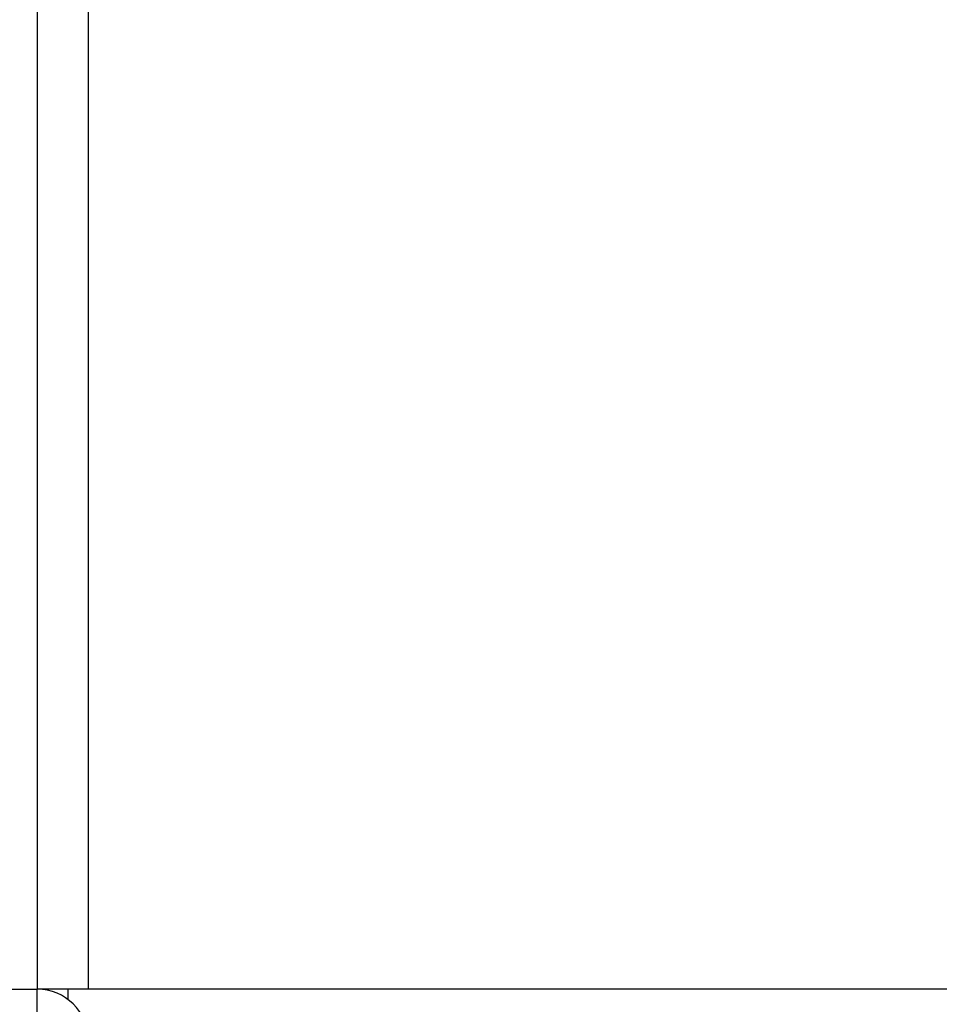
# Model space of a CAD drawing. Header units: millimetres. Extents: x 0 to 420, y 0 to 297.
# Tile 19 of 90: x 94.16 to 96.43, y 201.79 to 204.22. Entities that reach past the tile are written whole.
import ezdxf

# ---------------------------------------------------------------- set-up
doc = ezdxf.new("R2010")
doc.units = ezdxf.units.MM

msp = doc.modelspace()

# ---------------------------------------------------------------- linework, layer by layer
at = {"color": 7, "linetype": 'Continuous', "lineweight": 25}
for p, q in [((94.20152, 233.2057), (94.20152, 201.8307)), ((94.32652, 233.2057), (94.32652, 201.8307)), ((92.20152, 201.8307), (94.20152, 201.8307)), ((94.32652, 201.8307), (94.20152, 201.8307)), ((94.20152, 201.7307), (94.20152, 201.8307)), ((94.27652, 201.8307), (94.27652, 201.8057)), ((151.32652, 201.8307), (94.32652, 201.8307))]:
    msp.add_line(p, q, dxfattribs=at)
msp.add_arc((94.20152, 201.7057), 0.125, 0, 90, dxfattribs=at)

doc.saveas('drawing.dxf')
